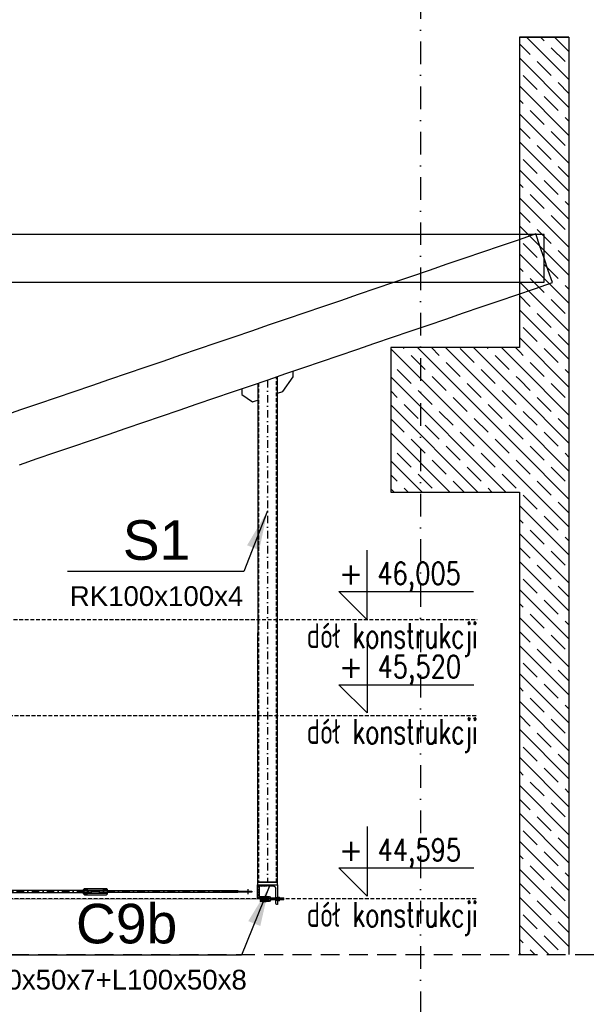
# Model space of a CAD drawing. Header units: millimetres. Extents: x -34919 to 306996, y -293018 to -145733.
# Tile 74 of 256: x 27130 to 30005, y -183576 to -178598. Entities that reach past the tile are written whole.
import ezdxf
from ezdxf.enums import TextEntityAlignment as Align

# ---------------------------------------------------------------- set-up
doc = ezdxf.new("R2010")
doc.units = ezdxf.units.MM
doc.header["$LTSCALE"] = 3
for name, pattern in [('DASHDOT', [25.4, 12.7, -6.35, 0, -6.35]), ('DASHED2', [9.525, 6.35, -3.175]), ('HIDDEN', [9.525, 6.35, -3.175])]:
    doc.linetypes.add(name, pattern=pattern)
for name, color, linetype, lineweight in [('-KONTURY', 7, 'Continuous', 18), ('OPISY', 2, 'Continuous', 13), ('SIATKA', 5, 'Continuous', 18)]:
    doc.layers.add(name, color=color, linetype=linetype, lineweight=lineweight)
for name, color, linetype in [('AR-----H0_HATCHES_RASTERIT', 8, 'Continuous'), ('ARF2000E0_BEARING_ROOF_KANTAVAT_KATTO', 7, 'Continuous'), ('ARF2000E0_LOAD_BEARING_KANTAVAT', 1, 'Continuous'), ('blaszki', 6, 'Continuous'), ('poziome 1', 7, 'Continuous'), ('slupki', 7, 'Continuous'), ('stezenia', 4, 'Continuous'), ('STĘŻENIA_OPIS', 4, 'Continuous')]:
    doc.layers.add(name, color=color, linetype=linetype)
doc.styles.add('ROMANS', font='romans.shx')
doc.styles.get("Standard").update_dxf_attribs({"font": 'arial.ttf', "height": 25})
doc.dimstyles.new('STANDARD-100', dxfattribs={"dimscale": 100, "dimtxt": 2, "dimasz": 2, "dimexe": 0, "dimexo": 0, "dimgap": 0.6, "dimtad": 1, "dimdec": 0, "dimzin": 12, "dimdsep": 46, "dimtxsty": 'Standard', "dimcen": 1, "dimclrd": 256, "dimclre": 256, "dimclrt": 2, "dimadec": 0, "dimazin": 0, "dimtfac": 1, "dimtdec": 0, "dimtmove": 0, "dimatfit": 3, "dimfxl": 0, "dimtolj": 1, "dimtzin": 0, "dimarcsym": 0})
pattern_1 = [(135, (57712.28, -227636.24), (70.71068, 70.71068), []), (135, (57641.78, -227636.24), (70.71068, 70.71068), [100, -50])]
pattern_2 = [(45, (-60706.325, -181501.681), (-6.7351921, 6.7351921), []), (45, (-60701.835, -181501.681), (-6.7351921, 6.7351921), [])]

# ---------------------------------------------------------------- blocks, each defined once
blk = doc.blocks.new('poziom')
at = {"color": 4}
for p, q in [((0, 1.176), (0, 0.076)), ((-0.446, 0.522), (1.685, 0.522)), ((-0.446, 0.522), (0, 0.076))]:
    blk.add_line(p, q, dxfattribs=at)
at = {"color": 2, "style": 'ROMANS', "width": 0.8}
blk.add_attdef('POZIOM', text='', height=0.35, dxfattribs=at).set_placement((0.824, 0.632), align=Align.CENTER)
at = {"color": 2, "style": 'ROMANS'}
blk.add_attdef('+', text='', height=0.35, dxfattribs=at).set_placement((-0.254, 0.632), align=Align.CENTER)
blk = doc.blocks.new('A$C0ED537D3')
at = {"layer": 'poziome 1', "color": 2, "extrusion": (0, 1, 0)}
blk.add_lwpolyline([(0, 0), (-50, 0)], dxfattribs=at)
at = {"layer": 'poziome 1', "color": 2, "extrusion": (-1, 0, 0)}
blk.add_lwpolyline([(3.5, 0), (0, 0)], dxfattribs=at)
for points, elevation in [([(0, 0), (100, 0)], -50), ([(95.5, 0), (17, 0)], -42)]:
    blk.add_lwpolyline(points, dxfattribs=dict(at, elevation=elevation))
at = {"layer": 'poziome 1', "color": 2, "extrusion": (0, 1, 0)}
for points, elevation in [([(-33, 0), (-4.5, 0)], -8), ([(-50, 0), (-46.5, 0)], -100)]:
    blk.add_lwpolyline(points, dxfattribs=dict(at, elevation=elevation))
at = {"layer": 'poziome 1', "color": 2, "extrusion": (0, 0, -1)}
for centre, radius, start, end in [((-4.5, -3.5), 4.5, 270, 0), ((-33, -17), 9, 90, 180), ((-46.5, -95.5), 4.5, 270, 0)]:
    blk.add_arc(centre, radius, start, end, dxfattribs=at)

msp = doc.modelspace()

# ---------------------------------------------------------------- hatches: boundary and pattern name
at = {"layer": '-KONTURY'}
h = msp.add_hatch(dxfattribs=at)
h.set_pattern_fill('ANSI31', color=256, scale=0.5, style=0)
h.set_pattern_definition([(45, (6638.2795, -97592.4357), (-1.122532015, 1.122532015), [])])
h.paths.add_polyline_path([(28362.113, -183041.236), (28362.113, -183040.036), (28359.313, -183037.236), (28345.613, -183037.236), (28345.613, -183041.236)])
h.paths.add_polyline_path([(28385.613, -183041.236), (28385.613, -183037.236), (28371.913, -183037.236), (28369.113, -183040.036), (28369.113, -183041.236)])
h = msp.add_hatch(dxfattribs=at)
h.set_pattern_fill('ANSI31', color=256, scale=0.5, angle=90, style=0)
h.set_pattern_definition([(135, (6588.9686, -97590.4357), (-1.122532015, -1.122532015), [])])
h.paths.add_polyline_path([(28362.113, -183045.236), (28345.613, -183045.236), (28345.613, -183049.236), (28362.113, -183049.236)])
h.paths.add_polyline_path([(28385.613, -183045.236), (28369.113, -183045.236), (28369.113, -183049.236), (28371.613, -183049.236), (28385.613, -183049.236)])
at = {"layer": 'AR-----H0_HATCHES_RASTERIT'}
h = msp.add_hatch(dxfattribs=at)
h.set_pattern_fill('JIS_STN_1E', color=256, scale=100, style=0)
h.set_pattern_definition(pattern_1)
h.paths.add_polyline_path([(29656.625, -183324.589), (29906.625, -183324.589), (29906.625, -178686.236), (29656.625, -178686.236)])
h = msp.add_hatch(dxfattribs=at)
h.set_pattern_fill('JIS_STN_1E', color=256, scale=100, style=0)
h.set_pattern_definition(pattern_1)
h.paths.add_polyline_path([(29006.625, -180256.236), (29656.625, -180256.236), (29656.625, -180986.236), (29006.625, -180986.236)])
at = {"layer": 'slupki'}
h = msp.add_hatch(dxfattribs=at)
h.set_pattern_fill('ANSI32', angle=360)
h.set_pattern_definition(pattern_2)
h.paths.add_polyline_path([(28383.125, -182971.236), (28383.125, -182973.148, -0.41421356), (28378.036, -182978.236), (28345.214, -182978.236, 0.41421356), (28340.125, -182983.325), (28340.125, -183036.148, -0.41421356), (28335.036, -183041.236), (28333.125, -183041.236), (28333.125, -182971.236)])
h = msp.add_hatch(dxfattribs=at)
h.set_pattern_fill('ANSI32', angle=360)
h.set_pattern_definition(pattern_2)
edge = h.paths.add_edge_path()
edge.add_line((28383.125, -182971.236), (28433.125, -182971.236))
edge = h.paths.add_edge_path()
edge.add_line((28416.125, -182979.236), (28387.625, -182979.236))
edge = h.paths.add_edge_path()
edge.add_line((28425.125, -183066.736), (28425.125, -182988.236))
edge = h.paths.add_edge_path()
edge.add_line((28433.125, -182971.236), (28433.125, -183071.236))
edge = h.paths.add_edge_path()
edge.add_ellipse((28416.125, -182988.236), major_axis=(0, 9), ratio=1, start_angle=270, end_angle=360, ccw=False)
edge = h.paths.add_edge_path()
edge.add_ellipse((28429.625, -183066.736), major_axis=(0, 4.5), ratio=1, start_angle=90, end_angle=180, ccw=False)
edge = h.paths.add_edge_path()
edge.add_line((28433.125, -183071.236), (28429.625, -183071.236))
edge = h.paths.add_edge_path()
edge.add_ellipse((28387.625, -182974.736), major_axis=(0, 4.5), ratio=1, start_angle=90, end_angle=180, ccw=False)
edge = h.paths.add_edge_path()
edge.add_line((28383.125, -182974.736), (28383.125, -182971.236))

# ---------------------------------------------------------------- linework, layer by layer
at = {"layer": '-KONTURY'}
for p, q in [((28345.613, -183034.236, 0), (28345.613, -183030.236, 0)), ((28345.613, -183030.236, 0), (28393.113, -183030.236, 0)), ((28393.113, -183034.236, 0), (28345.613, -183034.236, 0)), ((28345.613, -183056.236, 0), (28345.613, -183052.236, 0)), ((28345.613, -183052.236, 0), (28393.113, -183052.236, 0)), ((28393.113, -183056.236, 0), (28345.613, -183056.236, 0)), ((28362.113, -183040.036, 0), (28369.113, -183040.036, 0)), ((28362.113, -183049.236, 0), (28362.113, -183045.236, 0)), ((28365.613, -183034.236, 0), (28365.613, -183054.236, 0)), ((28369.113, -183049.236, 0), (28369.113, -183045.236, 0)), ((28395.113, -183050.236, 0), (28395.113, -183036.236, 0)), ((28399.113, -183036.236, 0), (28399.113, -183050.236, 0)), ((28433.125, -183035.236, 0), (28425.125, -183035.236, 0)), ((28433.125, -183051.236, 0), (28425.125, -183051.236, 0))]:
    msp.add_line(p, q, dxfattribs=at)
at = {"layer": '-KONTURY', "linetype": 'HIDDEN', "const_width": 3, "elevation": 0}
msp.add_lwpolyline([(28385.809, -183043.236), (24009.611, -183043.236)], dxfattribs=at)
at = {"layer": '-KONTURY', "elevation": 0}
for points in [[(28345.613, -183041.236), (28385.613, -183041.236), (28385.613, -183037.236), (28345.613, -183037.236)], [(28345.613, -183041.236), (28385.613, -183041.236), (28385.613, -183037.236), (28345.613, -183037.236)], [(28345.613, -183049.236), (28385.613, -183049.236), (28385.613, -183045.236), (28345.613, -183045.236)]]:
    msp.add_lwpolyline(points, close=True, dxfattribs=at)
at = {"layer": '-KONTURY', "extrusion": (0, 1, 0)}
for points, elevation in [([(-28375.613, 0), (-28355.613, 0)], -183056.236), ([(-28355.613, 0), (-28375.613, 0)], -183058.236), ([(-28394.513, 0), (-28395.113, 0)], -183035.536), ([(-28394.513, 0), (-28395.113, 0)], -183050.936), ([(-28433.025, 0), (-28435.225, 0)], -183043.236), ([(-28435.125, 0), (-28433.125, 0)], -183033.236), ([(-28433.125, 0), (-28435.125, 0)], -183053.236), ([(-28435.025, 0), (-28443.625, 0)], -183043.236), ([(-28436.245, 0), (-28442.405, 0)], -183033.996), ([(-28436.245, 0), (-28442.405, 0)], -183038.616), ([(-28436.245, 0), (-28442.405, 0)], -183047.856), ([(-28436.245, 0), (-28442.405, 0)], -183052.476)]:
    msp.add_lwpolyline(points, dxfattribs=dict(at, elevation=elevation))
at = {"layer": '-KONTURY', "extrusion": (1, 0, 0)}
for points, elevation in [([(-183056.236, 0), (-183058.236, 0)], 28355.613), ([(-183056.136, 0), (-183058.336, 0)], 28365.613), ([(-183058.236, 0), (-183056.236, 0)], 28375.613), ([(-183034.736, 0), (-183035.536, 0)], 28394.513), ([(-183050.936, 0), (-183051.736, 0)], 28394.513), ([(-183038.642, 0), (-183035.536, 0)], 28395.113), ([(-183047.831, 0), (-183038.642, 0)], 28395.113), ([(-183050.936, 0), (-183047.831, 0)], 28395.113), ([(-183038.236, 0), (-183048.236, 0)], 28399.613), ([(-183033.236, 0), (-183053.236, 0)], 28433.125), ([(-183053.236, 0), (-183033.236, 0)], 28435.125), ([(-183035.936, 0), (-183050.536, 0)], 28435.125), ([(-183035.936, 0), (-183050.536, 0)], 28443.525), ([(-183039.157, 0), (-183047.316, 0)], 28465.113)]:
    msp.add_lwpolyline(points, dxfattribs=dict(at, elevation=elevation))
at = {"layer": '-KONTURY', "elevation": 0}
for points in [[(28359.313, -183037.236), (28362.113, -183040.036), (28362.113, -183041.236)], [(28371.913, -183037.236), (28369.113, -183040.036), (28369.113, -183041.236)], [(28389.474, -183043.236), (28394.513, -183043.236)], [(28395.113, -183038.642), (28398.693, -183038.642)], [(28395.113, -183047.831), (28398.693, -183047.831)], [(28399.613, -183048.236), (28398.693, -183047.831)], [(28399.613, -183038.236), (28464.193, -183038.236)], [(28464.193, -183048.236), (28465.113, -183047.316)]]:
    msp.add_lwpolyline(points, dxfattribs=at)
at = {"layer": '-KONTURY', "extrusion": (4.74932e-13, -1, 0), "elevation": 183043.236}
msp.add_lwpolyline([(28388.613, 0), (28465.213, 0)], dxfattribs=at)
at = {"layer": '-KONTURY', "extrusion": (1, 8.55995e-13, 0), "elevation": 28388.713}
msp.add_lwpolyline([(-183034.736, 0), (-183051.736, 0)], dxfattribs=at)
at = {"layer": '-KONTURY', "extrusion": (1.25448e-12, -1, 0)}
for elevation in [183034.736, 183051.736]:
    msp.add_lwpolyline([(28394.513, 0), (28388.713, 0)], dxfattribs=dict(at, elevation=elevation))
at = {"layer": '-KONTURY', "extrusion": (1, 9.4493e-13, 0), "elevation": 28394.513}
msp.add_lwpolyline([(-183035.536, 0), (-183050.936, 0)], dxfattribs=at)
at = {"layer": '-KONTURY', "extrusion": (0.403632, -0.914921, 0), "elevation": 178928.605}
msp.add_lwpolyline([(-47896.643, 0), (-47897.649, 0)], dxfattribs=at)
at = {"layer": '-KONTURY', "extrusion": (-0.487829, -0.872939, 0), "elevation": 145927.951}
msp.add_lwpolyline([(114082.883, 0), (114081.828, 0)], dxfattribs=at)
at = {"layer": '-KONTURY', "extrusion": (-0.487829, 0.872939, 0), "elevation": -173643.362}
msp.add_lwpolyline([(64504.58, 0), (64505.634, 0)], dxfattribs=at)
at = {"layer": '-KONTURY', "extrusion": (4.44333e-13, -1, 0)}
for elevation in [183039.157, 183047.316]:
    msp.add_lwpolyline([(28399.613, 0), (28465.113, 0)], dxfattribs=dict(at, elevation=elevation))
at = {"layer": '-KONTURY', "extrusion": (4.50664e-13, -1, 0), "elevation": 183048.236}
msp.add_lwpolyline([(28399.613, 0), (28464.193, 0)], dxfattribs=at)
at = {"layer": '-KONTURY', "extrusion": (0.866025, -0.5, 0)}
for points, elevation in [([(-144293.968, 0), (-144296.208, 0)], 116143.509), ([(-144306.892, 0), (-144304.652, 0)], 116158.083)]:
    msp.add_lwpolyline(points, dxfattribs=dict(at, elevation=elevation))
at = {"layer": '-KONTURY', "extrusion": (0.866025, 0.5, 0)}
for points, elevation in [([(-172746.217, 0), (-172743.977, 0)], -66899.728), ([(-172733.293, 0), (-172735.533, 0)], -66885.153)]:
    msp.add_lwpolyline(points, dxfattribs=dict(at, elevation=elevation))
at = {"layer": '-KONTURY', "extrusion": (1, 1.45519e-12, 0), "elevation": 28464.193}
msp.add_lwpolyline([(-183038.236, 0), (-183048.236, 0)], dxfattribs=at)
at = {"layer": '-KONTURY', "extrusion": (-0.707107, -0.707107, 0), "elevation": 109300.354}
msp.add_lwpolyline([(149556.103, 0), (149554.802, 0)], dxfattribs=at)
at = {"layer": '-KONTURY'}
for centre, radius, start, end in [((28400.966, -183038.986, 0), 12.253, 159.705445, 200.294555), ((28400.966, -183047.486, 0), 12.253, 159.705445, 200.294555), ((28393.113, -183036.236, 0), 6, 0, 90), ((28393.113, -183036.236, 0), 2, 0, 90), ((28393.113, -183050.236, 0), 6, 270, 0), ((28393.113, -183050.236, 0), 2, 270, 0), ((28439.614, -183036.306, 0), 4.085, 154.438469, 214.438469), ((28450.794, -183043.236, 0), 15.265, 162.383031, 197.616969), ((28439.614, -183050.166, 0), 4.085, 145.561531, 205.561531), ((28439.036, -183036.306, 0), 4.085, 325.561531, 25.561531), ((28427.856, -183043.236, 0), 15.265, 342.383031, 17.616969), ((28439.036, -183050.166, 0), 4.085, 334.438469, 34.438469)]:
    msp.add_arc(centre, radius, start, end, dxfattribs=at)
at = {"color": 252, "linetype": 'DASHDOT', "ltscale": 3}
msp.add_line((29156.625, -150578.031), (29156.625, -201577.2), dxfattribs=at)
at = {"color": 4, "linetype": 'DASHED2'}
for p, q in [((-5676.685, -181631.237, 0), (29443.668, -181631.237, 0)), ((-5671.516, -182115.716, 0), (29441.729, -182115.716, 0)), ((21103.168, -183041.237, 0), (29441.729, -183041.237, 0))]:
    msp.add_line(p, q, dxfattribs=at)
at = {"layer": 'ARF2000E0_BEARING_ROOF_KANTAVAT_KATTO'}
for points in [[(29823.637, -179927.461), (29802.631, -179865.949), (29781.625, -179804.436), (29760.619, -179742.924), (29739.613, -179681.412), (29649.769, -179712.093), (29559.925, -179742.775), (29470.082, -179773.456), (29380.238, -179804.137), (29290.394, -179834.818), (29200.55, -179865.5), (29110.707, -179896.181), (29020.863, -179926.862), (28931.019, -179957.543), (28841.175, -179988.225), (28751.332, -180018.906), (28661.488, -180049.587), (28571.644, -180080.268), (28481.8, -180110.95), (28391.957, -180141.631), (28302.113, -180172.312), (28212.269, -180202.993), (28122.425, -180233.675), (28032.582, -180264.356), (27942.738, -180295.037), (27852.894, -180325.718), (27763.05, -180356.4), (27673.207, -180387.081), (27583.363, -180417.762), (27493.519, -180448.443), (27403.675, -180479.125), (27313.832, -180509.806), (27223.988, -180540.487), (27134.144, -180571.168), (27044.3, -180601.85)], [(29781.625, -179924.436), (29781.625, -179864.436), (29781.625, -179804.436), (29781.625, -179744.436), (29781.625, -179684.436), (29691.781, -179684.436), (29601.938, -179684.436), (29512.094, -179684.436), (29422.25, -179684.436), (29332.406, -179684.436), (29242.563, -179684.436), (29152.719, -179684.436), (29062.875, -179684.436), (28973.031, -179684.436), (28883.188, -179684.436), (28793.344, -179684.436), (28703.5, -179684.436), (28613.656, -179684.436), (28523.813, -179684.436), (28433.969, -179684.436), (28344.125, -179684.436), (28254.281, -179684.436), (28164.438, -179684.436), (28074.594, -179684.436), (27984.75, -179684.436), (27894.906, -179684.436), (27805.063, -179684.436), (27715.219, -179684.436), (27625.375, -179684.436), (27535.531, -179684.436), (27445.688, -179684.436), (27355.844, -179684.436), (27266, -179684.436), (27176.156, -179684.436), (27086.313, -179684.436)], [(27086.313, -179924.436), (27176.156, -179924.436), (27266, -179924.436), (27355.844, -179924.436), (27445.688, -179924.436), (27535.531, -179924.436), (27625.375, -179924.436), (27715.219, -179924.436), (27805.063, -179924.436), (27894.906, -179924.436), (27984.75, -179924.436), (28074.594, -179924.436), (28164.438, -179924.436), (28254.281, -179924.436), (28344.125, -179924.436), (28433.969, -179924.436), (28523.813, -179924.436), (28613.656, -179924.436), (28703.5, -179924.436), (28793.344, -179924.436), (28883.188, -179924.436), (28973.031, -179924.436), (29062.875, -179924.436), (29152.719, -179924.436), (29242.563, -179924.436), (29332.406, -179924.436), (29422.25, -179924.436), (29512.094, -179924.436), (29601.938, -179924.436), (29691.781, -179924.436), (29781.625, -179924.436)], [(27128.325, -180847.898), (27218.169, -180817.217), (27308.012, -180786.536), (27397.856, -180755.854), (27487.7, -180725.173), (27577.544, -180694.492), (27667.387, -180663.811), (27757.231, -180633.129), (27847.075, -180602.448), (27936.919, -180571.767), (28026.762, -180541.086), (28116.606, -180510.404), (28206.45, -180479.723), (28296.294, -180449.042), (28386.137, -180418.361), (28475.981, -180387.679), (28565.825, -180356.998), (28655.669, -180326.317), (28745.512, -180295.636), (28835.356, -180264.954), (28925.2, -180234.273), (29015.044, -180203.592), (29104.887, -180172.911), (29194.731, -180142.229), (29284.575, -180111.548), (29374.419, -180080.867), (29464.262, -180050.186), (29554.106, -180019.504), (29643.95, -179988.823), (29733.794, -179958.142), (29823.637, -179927.461)]]:
    msp.add_lwpolyline(points, dxfattribs=at)
at = {"layer": 'ARF2000E0_LOAD_BEARING_KANTAVAT'}
for p, q in [((29656.625, -178686.236, 0), (29656.625, -180256.237, 0)), ((29656.625, -178686.236, 0), (29906.625, -178686.236, 0)), ((29906.625, -178686.236, 0), (29906.625, -183324.589, 0)), ((29656.625, -179006.237, 0), (29656.625, -180256.237, 0)), ((29656.625, -180986.236, 0), (29656.625, -183324.589, 0))]:
    msp.add_line(p, q, dxfattribs=at)
at = {"layer": 'ARF2000E0_LOAD_BEARING_KANTAVAT', "elevation": 0}
for points in [[(29906.625, -178686.236), (29656.625, -178686.236), (29656.625, -178986.236)], [(29656.625, -180256.237), (29656.625, -180256.236), (29006.625, -180256.236), (29006.625, -180986.236), (29656.625, -180986.236)]]:
    msp.add_lwpolyline(points, dxfattribs=at)
at = {"layer": 'blaszki'}
for points in [[(28433.125, -180486.851), (28460.13, -180477.629), (28513.125, -180403.531), (28513.125, -180374.995)], [(28253.216, -180463.753), (28253.215, -180492.29), (28306.207, -180530.193), (28322.147, -180524.749), (28333.213, -180520.97)]]:
    msp.add_lwpolyline(points, dxfattribs=at)
at = {"layer": 'blaszki', "elevation": 0}
msp.add_lwpolyline([(28333.125, -182971.236), (28433.125, -182971.236), (28433.125, -182959.236), (28333.125, -182959.236)], close=True, dxfattribs=at)
at = {"layer": 'poziome 1', "linetype": 'HIDDEN', "ltscale": 5}
msp.add_lwpolyline([(30729.318, -175934.468), (-7495.118, -175934.468), (-7495.118, -183324.589), (30729.318, -183324.589)], close=True, dxfattribs=at)
at = {"layer": 'poziome 1', "color": 2, "elevation": 0}
msp.add_lwpolyline([(28333.125, -182971.236), (28383.125, -182971.236), (28383.125, -182973.148, -0.41421356), (28378.036, -182978.236), (28345.214, -182978.236, 0.41421356), (28340.125, -182983.325), (28340.125, -183036.148, -0.41421356), (28335.036, -183041.236), (28333.125, -183041.236)], format="xyb", close=True, dxfattribs=at)
at = {"layer": 'slupki', "color": 4, "linetype": 'DASHDOT'}
msp.add_line((28383.125, -180419.389, 0), (28383.125, -182959.236, 0), dxfattribs=at)
at = {"layer": 'slupki', "color": 3, "elevation": 0}
msp.add_lwpolyline([(28333.217, -180436.433), (28333.125, -182959.236), (28433.125, -182959.236), (28433.125, -180402.315)], dxfattribs=at)
at = {"layer": 'slupki', "linetype": 'HIDDEN', "elevation": 0}
for points in [[(28337.125, -180435.098), (28337.125, -182959.236)], [(28429.125, -182959.236), (28429.125, -180403.681)]]:
    msp.add_lwpolyline(points, dxfattribs=at)
at = {"layer": 'stezenia', "color": 40, "linetype": 'Continuous'}
for p, q in [((27433.125, -183011.236, 0), (27433.125, -183001.236, 0)), ((27433.125, -183002.236, 0), (27493.125, -183002.236, 0)), ((27433.125, -183010.236, 0), (27493.125, -183010.236, 0)), ((27453.125, -182995.236, 0), (27458.125, -182990.236, 0)), ((27453.125, -183017.236, 0), (27453.125, -182995.236, 0)), ((27458.125, -183022.236, 0), (27453.125, -183017.236, 0)), ((27458.125, -182990.236, 0), (27568.125, -182990.236, 0)), ((27458.125, -183022.236, 0), (27568.125, -183022.236, 0)), ((27473.125, -183016.236, 0), (27473.125, -182996.236, 0)), ((27473.125, -182998.236, 0), (27553.125, -182998.236, 0)), ((27473.125, -183014.236, 0), (27553.125, -183014.236, 0)), ((27593.125, -183002.236, 0), (27533.125, -183002.236, 0)), ((27593.125, -183010.236, 0), (27533.125, -183010.236, 0)), ((27553.125, -183016.236, 0), (27553.125, -182996.236, 0)), ((27573.125, -182995.236, 0), (27568.125, -182990.236, 0)), ((27573.125, -183017.236, 0), (27568.125, -183022.236, 0)), ((27573.125, -183017.236, 0), (27573.125, -182995.236, 0)), ((27593.125, -183011.236, 0), (27593.125, -183001.236, 0))]:
    msp.add_line(p, q, dxfattribs=at)
at = {"layer": 'stezenia', "linetype": 'DASHDOT', "elevation": 0}
msp.add_lwpolyline([(24062.099, -183006.236), (28333.125, -183006.236)], dxfattribs=at)
at = {"layer": 'stezenia', "color": 40, "linetype": 'Continuous', "elevation": 0}
for points in [[(24162.099, -183011.236), (27492.125, -183011.236), (27493.125, -183010.236), (27493.125, -183002.236), (27492.125, -183001.236), (24162.099, -183001.236)], [(28233.125, -183011.236), (27534.125, -183011.236), (27533.125, -183010.236), (27533.125, -183002.236), (27534.125, -183001.236), (28233.125, -183001.236)], [(28303.125, -183003.236), (28303.125, -183009.236), (28153.125, -183009.236), (28153.125, -183003.236), (28303.125, -183003.236)]]:
    msp.add_lwpolyline(points, dxfattribs=at)
at = {"layer": 'stezenia', "color": 40, "linetype": 'Continuous', "elevation": 0, "flags": 128}
for points in [[(27453.125, -182996.236), (27473.125, -182996.236)], [(27453.125, -183016.236), (27473.125, -183016.236)], [(27573.125, -182996.236), (27553.125, -182996.236)], [(27573.125, -183016.236), (27553.125, -183016.236)]]:
    msp.add_lwpolyline(points, dxfattribs=at)
at = {"layer": 'stezenia', "color": 40, "elevation": 0}
for points in [[(28233.125, -183001.236), (28233.125, -183003.236)], [(28233.125, -183011.236), (28233.125, -183009.236)]]:
    msp.add_lwpolyline(points, dxfattribs=at)
at = {"layer": 'stezenia', "color": 4, "elevation": 0, "flags": 128}
msp.add_lwpolyline([(28283.125, -182993.236), (28283.125, -183019.236)], dxfattribs=at)
at = {"layer": 'stezenia', "color": 6, "elevation": 0, "flags": 128}
msp.add_lwpolyline([(28283.125, -182993.236), (28283.125, -183019.236)], dxfattribs=at)

# ---------------------------------------------------------------- block references
at = {"color": 4, "xscale": 320, "yscale": 320, "zscale": 320}
for p, values in [((28885.921, -181655.663, 0), {'POZIOM': '46,005', '+': '+'}), ((28887.031, -182127.294, 0), {'POZIOM': '45,520', '+': '+'}), ((28887.031, -183052.815, 0), {'POZIOM': '44,595', '+': '+'})]:
    msp.add_blockref('poziom', p, dxfattribs=at).add_auto_attribs(values)
at = {"layer": 'SIATKA', "color": 3}
msp.add_blockref('A$C0ED537D3', (28383.125, -182971.236, 0), dxfattribs=at)

# ---------------------------------------------------------------- texts
at = {"layer": 'OPISY', "color": 3, "style": 'ROMANS', "width": 0.7}
for p in [(29014.188, -181774.731, 0), (29014.188, -182259.21, 0), (29014.188, -183184.731, 0)]:
    msp.add_text('dół konstrukcji', height=125, dxfattribs=at).set_placement(p, align=Align.CENTER)
at = {"layer": 'STĘŻENIA_OPIS', "linetype": 'DASHDOT', "char_height": 200, "attachment_point": 5}
for s, insert in [('{\\farial|b0|i0|c238|p34;\\C3;S1\\C256;\\P\\H0.5x;RK100x100x4}', (27821.766, -181346.224)), ('{\\farial|b0|i0|c238|p34;\\C3;^I^I\\C6;C9b\\C256;\\P\\H0.5x;L70x50x7+L100x50x8}', (27592.889, -183285.308, 0))]:
    msp.add_mtext(s, dxfattribs=dict(at, insert=insert))

# ---------------------------------------------------------------- leaders
at = {"layer": 'stezenia', "color": 3}
for points in [[(28383.125, -181080.732), (28263.098, -181388.602), (27371.697, -181388.602)], [(28391.035, -182982.267, 0), (28251.565, -183327.686, 0), (26876.838, -183327.686, 0)]]:
    msp.add_leader(points, dimstyle='STANDARD-100', override={"dimgap": 0.6, "dimtad": 0, "dimfxl": 1.25, "dimfxlon": 1}, dxfattribs=at)

doc.saveas('drawing.dxf')
